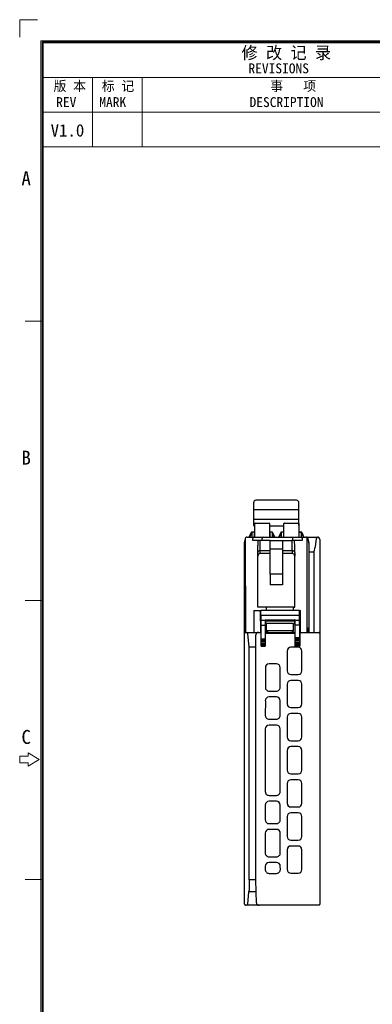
# Model space of a CAD drawing. Header units: millimetres. Extents: x 0 to 427, y 0 to 299.
# Tile 8 of 25: x 0 to 71, y 100 to 299. Entities that reach past the tile are written whole.
import ezdxf
from ezdxf.enums import TextEntityAlignment as Align

# ---------------------------------------------------------------- set-up
doc = ezdxf.new("R2010")
doc.units = ezdxf.units.MM
doc.header["$LTSCALE"] = 23.1
doc.header["$MEASUREMENT"] = 0
for name, color, linetype, lineweight in [('Layer0000', 7, 'Continuous', 25), ('粗实线', 7, 'Continuous', 30), ('细实线层', 7, 'Continuous', 18)]:
    doc.layers.add(name, color=color, linetype=linetype, lineweight=lineweight)
doc.styles.add('鸿蒙CAD', font='txt')

# ---------------------------------------------------------------- blocks, each defined once
blk = doc.blocks.new('Plastic_A3')
at = {"layer": '细实线层'}
for p, q in [((225.46, 633.8), (225.46, 630.27)), ((225.46, 633.8), (229, 633.8)), ((229.71, 338.7), (229.71, 629.56)), ((229.71, 629.56), (648.26, 629.56)), ((229.93, 338.92), (229.93, 629.33)), ((229.93, 629.33), (648.03, 629.33)), ((230.16, 339.15), (230.16, 629.11)), ((230.16, 629.11), (647.81, 629.11)), ((230.16, 622.11), (330.16, 622.11)), ((240.16, 608.11), (240.16, 622.11)), ((250.16, 608.11), (250.16, 622.11)), ((230.16, 615.11), (330.16, 615.11)), ((230.16, 608.11), (330.16, 608.11)), ((229.93, 572.83), (226.54, 572.83)), ((229.93, 516.33), (226.54, 516.33)), ((225.41, 484.81), (225.41, 483.45)), ((227.11, 484.81), (225.41, 484.81)), ((227.11, 485.49), (227.11, 484.81)), ((229.37, 484.13), (227.11, 485.49)), ((227.11, 482.77), (229.37, 484.13)), ((225.41, 483.45), (227.11, 483.45)), ((227.11, 483.45), (227.11, 482.77)), ((229.93, 459.83), (226.54, 459.83))]:
    blk.add_line(p, q, dxfattribs=at)
at = {"layer": '细实线层', "style": '鸿蒙CAD'}
for s, height, p in [('REVISIONS', 2, (271.68, 622.96)), ('REV', 2, (232.79, 616.13)), ('MARK', 2, (241.51, 616.13)), ('DESCRIPTION', 2, (271.9, 616.13)), ('A', 2.82, (225.76, 600.29)), ('B', 2.82, (225.76, 543.79)), ('C', 2.82, (225.76, 487.29))]:
    blk.add_text(s, height=height, dxfattribs=at).set_placement(p)
at = {"layer": '细实线层', "attachment_point": 7, "style": '鸿蒙CAD'}
for s, insert, char_height, width in [('修 改 记 录', (270.29, 625.59), 2.5, 21.9821), ('版 本', (232.26, 619.17), 2, 9.8795), ('标 记', (242.02, 619.17), 2, 9.692), ('事   项', (276.09, 619.17), 2, 14.2946)]:
    blk.add_mtext(s, dxfattribs=dict(at, insert=insert, char_height=char_height, width=width))
at = {"layer": '细实线层', "style": '鸿蒙CAD'}
for tag, p in [('V1.0', (231.67, 610.16)), ('XXXN', (538.26, 343))]:
    blk.add_attdef(tag, p, '', height=2.5, dxfattribs=at)
for tag, height, p in [('XXXE', 2.5, (540.24, 365.07)), ('XXXC', 2.5, (573.27, 365.07)), ('XXXA', 2.5, (624.03, 365.07)), ('XXXG', 2.5, (497.76, 358.07)), ('XXXD', 2.5, (573.27, 358.07)), ('XXXB', 2.5, (624.03, 358.07)), ('XXXK', 2, (514.01, 357.04)), ('mm', 2.5, (540.24, 358.07)), ('XXXM', 2.5, (501.13, 341.19))]:
    blk.add_attdef(tag, text='', height=height, dxfattribs=at).set_placement(p, align=Align.CENTER)
blk.add_attdef('XXXJ', text='', height=2.5, dxfattribs=at).set_placement((503.31, 352.09), align=Align.MIDDLE_RIGHT)

msp = doc.modelspace()

# ---------------------------------------------------------------- linework, layer by layer
at = {"layer": 'Layer0000', "color": 7, "linetype": 'Continuous', "lineweight": 25}
for p, q in [((47.305, 201.587), (47.305, 200.187)), ((56.005, 202.088), (47.805, 202.088)), ((56.505, 200.188), (56.505, 201.588)), ((56.505, 200.188), (47.305, 200.187)), ((47.305, 200.187), (47.305, 198.202)), ((56.505, 198.203), (56.505, 200.188)), ((56.505, 198.203), (47.305, 198.202)), ((47.305, 198.202), (47.305, 197.236)), ((47.305, 197.236), (47.305, 197.087)), ((47.557, 194.665), (47.556, 197.365)), ((47.656, 197.465), (50.456, 197.465)), ((50.556, 197.365), (50.557, 194.665)), ((53.457, 194.666), (53.456, 197.366)), ((53.556, 197.466), (56.356, 197.466)), ((56.456, 197.366), (56.457, 194.666)), ((56.505, 197.237), (56.505, 198.203)), ((56.505, 197.088), (56.505, 197.237)), ((46.927, 195.615), (46.378, 194.665)), ((47.013, 195.565), (46.493, 194.665)), ((47.094, 195.665), (47.013, 195.665)), ((47.041, 195.565), (47.013, 195.565)), ((47.041, 194.665), (47.041, 195.565)), ((47.356, 195.665), (47.094, 195.665)), ((47.305, 197.087), (47.305, 197.016)), ((47.305, 197.016), (47.305, 196.998)), ((47.305, 196.998), (47.556, 196.998)), ((47.556, 196.998), (47.305, 196.998)), ((47.453, 195.565), (47.455, 194.665)), ((53.456, 196.888), (50.556, 196.888)), ((50.656, 194.665), (50.658, 195.565)), ((51.017, 195.665), (50.756, 195.665)), ((51.092, 195.665), (51.017, 195.665)), ((51.092, 195.565), (51.07, 195.565)), ((51.07, 195.565), (51.07, 194.665)), ((51.092, 195.565), (51.507, 194.665)), ((51.182, 195.607), (51.617, 194.665)), ((52.829, 195.607), (52.394, 194.665)), ((52.919, 195.566), (52.504, 194.665)), ((52.994, 195.666), (52.919, 195.666)), ((52.941, 195.566), (52.919, 195.566)), ((52.941, 194.666), (52.941, 195.566)), ((53.256, 195.666), (52.994, 195.666)), ((53.353, 195.566), (53.355, 194.666)), ((56.456, 196.999), (56.505, 196.999)), ((56.505, 196.999), (56.456, 196.999)), ((56.505, 197.017), (56.505, 197.088)), ((56.505, 196.999), (56.505, 197.017)), ((56.557, 194.666), (56.558, 195.566)), ((56.97, 195.566), (56.561, 195.566)), ((56.992, 195.666), (56.655, 195.666)), ((56.992, 195.566), (56.97, 195.566)), ((56.97, 195.566), (56.97, 194.666)), ((56.992, 195.566), (57.407, 194.666)), ((57.082, 195.608), (57.517, 194.666)), ((45.507, 193.465), (45.656, 194.061)), ((45.507, 192.505), (45.507, 193.465)), ((45.656, 194.365), (45.658, 175.365)), ((45.956, 194.665), (47.28, 194.665)), ((45.956, 194.665), (45.963, 194.665)), ((47.156, 193.973), (47.156, 194.365)), ((49.068, 193.973), (47.156, 193.973)), ((47.28, 194.665), (49.28, 194.665)), ((47.556, 194.685), (47.455, 194.685)), ((48.656, 191.906), (48.656, 193.973)), ((49.068, 193.973), (49.068, 194.365)), ((49.28, 193.973), (49.068, 193.973)), ((49.28, 194.665), (55.031, 194.666)), ((50.656, 193.973), (49.28, 193.973)), ((50.656, 193.973), (53.156, 193.974)), ((50.656, 192.173), (50.656, 193.973)), ((53.156, 193.974), (53.156, 192.174)), ((53.156, 193.974), (55.031, 193.974)), ((55.031, 194.666), (57.031, 194.666)), ((55.244, 193.974), (55.031, 193.974)), ((55.156, 191.907), (55.156, 193.974)), ((55.244, 193.974), (55.244, 194.366)), ((57.156, 193.974), (55.244, 193.974)), ((56.555, 194.685), (56.456, 194.685)), ((57.031, 194.666), (57.856, 194.666)), ((57.156, 194.366), (57.156, 193.974)), ((57.872, 194.666), (57.988, 194.666)), ((57.988, 194.666), (58.051, 194.666)), ((58.052, 194.666), (60.225, 194.657)), ((58.158, 175.366), (58.156, 194.366)), ((58.244, 194.515), (58.501, 193.489)), ((58.558, 175.366), (58.557, 193.353)), ((60.014, 194.383), (59.758, 192.674)), ((60.707, 194.166), (60.707, 192.579)), ((45.656, 192.505), (45.507, 192.505)), ((45.507, 192.455), (45.507, 192.505)), ((45.508, 175.165), (45.507, 192.455)), ((45.507, 192.455), (45.656, 192.447)), ((48.156, 191.517), (48.156, 192.974)), ((48.156, 190.793), (48.156, 191.517)), ((48.656, 191.34), (48.656, 191.906)), ((48.656, 191.906), (50.656, 191.906)), ((50.656, 191.34), (48.656, 191.34)), ((53.156, 192.174), (50.656, 192.173)), ((50.656, 187.173), (50.656, 192.173)), ((53.156, 192.174), (53.156, 187.174)), ((53.156, 191.907), (55.156, 191.907)), ((55.156, 191.341), (53.156, 191.341)), ((55.156, 191.907), (55.156, 191.341)), ((55.656, 191.518), (55.656, 192.975)), ((55.656, 191.518), (55.656, 190.794)), ((58.557, 191.666), (59.607, 191.666)), ((59.607, 191.666), (59.748, 192.608)), ((59.608, 175.366), (59.607, 191.666)), ((59.758, 192.674), (59.748, 192.608)), ((60.707, 192.579), (60.708, 175.194)), ((48.157, 183.061), (48.156, 190.793)), ((55.657, 183.062), (55.656, 190.794)), ((53.156, 187.174), (50.656, 187.173)), ((50.656, 187.173), (50.657, 184.981)), ((53.156, 187.174), (53.157, 184.981)), ((53.157, 184.981), (50.657, 184.981)), ((48.157, 181.71), (48.157, 183.061)), ((48.157, 180.465), (48.157, 181.71)), ((55.657, 181.71), (55.657, 183.062)), ((55.657, 180.466), (55.657, 181.71)), ((47.407, 179.765), (47.408, 175.365)), ((47.407, 179.765), (48.807, 179.765)), ((49.956, 180.465), (48.157, 180.465)), ((48.758, 175.365), (48.757, 179.765)), ((48.807, 179.865), (56.634, 179.866)), ((48.807, 179.365), (48.807, 179.865)), ((48.807, 178.716), (48.807, 179.365)), ((49.956, 180.446), (49.956, 180.465)), ((55.407, 180.447), (49.956, 180.446)), ((49.956, 179.865), (49.956, 180.446)), ((55.407, 180.447), (55.407, 180.466)), ((55.407, 180.466), (55.657, 180.466)), ((55.407, 179.865), (55.407, 180.447)), ((56.636, 179.366), (56.634, 179.866)), ((56.634, 179.766), (56.807, 179.766)), ((56.639, 178.866), (56.636, 179.366)), ((56.808, 175.366), (56.807, 179.766)), ((48.807, 178.874), (48.757, 178.961)), ((48.757, 177.287), (48.802, 177.368)), ((48.807, 178.716), (48.821, 178.865)), ((48.808, 175.365), (48.807, 178.716)), ((48.821, 178.865), (56.639, 178.866)), ((48.831, 177.865), (48.829, 178.365)), ((48.836, 177.846), (48.831, 177.865)), ((48.831, 177.865), (49.686, 177.865)), ((48.836, 177.846), (49.676, 177.847)), ((49.686, 177.865), (49.676, 177.847)), ((49.686, 177.939), (55.708, 177.939)), ((49.686, 177.865), (49.686, 177.939)), ((49.717, 177.876), (49.686, 177.939)), ((49.717, 177.876), (55.677, 177.877)), ((55.671, 177.608), (49.723, 177.607)), ((49.723, 177.577), (49.723, 177.607)), ((55.671, 177.608), (55.671, 177.578)), ((55.708, 177.939), (55.677, 177.877)), ((55.708, 177.939), (55.708, 177.866)), ((55.708, 177.866), (56.636, 177.866)), ((55.708, 177.866), (55.717, 177.847)), ((55.717, 177.847), (56.626, 177.847)), ((56.636, 177.866), (56.626, 177.847)), ((56.633, 178.366), (56.636, 177.866)), ((56.658, 175.366), (56.639, 178.866)), ((45.691, 175.364), (45.867, 175.365)), ((45.867, 175.365), (45.958, 175.365)), ((45.958, 175.365), (47.408, 175.365)), ((47.408, 175.365), (48.3, 175.365)), ((48.3, 175.365), (48.808, 175.365)), ((48.808, 175.365), (48.841, 175.332)), ((48.866, 174.065), (48.85, 176.847)), ((48.85, 176.847), (49.66, 176.847)), ((49.66, 176.847), (49.66, 174.065)), ((49.736, 175.365), (49.689, 175.318)), ((49.689, 175.318), (55.705, 175.318)), ((49.736, 175.365), (49.736, 177.065)), ((49.956, 177.065), (49.736, 177.065)), ((49.736, 175.365), (55.658, 175.366)), ((55.407, 177.17), (49.956, 177.169)), ((49.956, 175.695), (49.956, 177.169)), ((55.408, 175.695), (49.956, 175.695)), ((50.008, 175.365), (50.008, 175.645)), ((50.058, 175.564), (50.058, 175.365)), ((55.408, 175.695), (55.407, 177.17)), ((55.658, 177.066), (55.407, 177.065)), ((55.658, 177.066), (55.658, 175.366)), ((55.658, 175.366), (55.705, 175.318)), ((55.735, 174.266), (55.734, 176.847)), ((56.615, 176.847), (55.734, 176.847)), ((56.615, 176.847), (56.629, 174.266)), ((56.652, 175.366), (60.208, 175.366)), ((58.289, 176.216), (58.158, 176.214)), ((58.309, 176.216), (58.289, 176.216)), ((58.308, 175.366), (58.309, 176.216)), ((58.508, 176.017), (58.508, 175.366)), ((60.208, 175.366), (60.508, 175.366)), ((60.647, 175.309), (60.644, 175.312)), ((60.656, 175.301), (60.65, 175.312)), ((45.508, 175.165), (45.508, 175.129)), ((45.51, 125.337), (45.508, 175.129)), ((46.408, 172.365), (46.131, 175.128)), ((47.808, 172.365), (47.801, 174.864)), ((48.856, 173.565), (48.849, 174.832)), ((48.859, 173.065), (48.856, 173.565)), ((48.863, 173.265), (48.861, 173.565)), ((48.861, 173.565), (48.864, 173.565)), ((48.864, 173.765), (48.863, 174.065)), ((48.863, 174.065), (48.866, 174.065)), ((48.864, 173.765), (49.667, 173.765)), ((48.864, 173.565), (49.67, 173.565)), ((48.866, 174.065), (49.66, 174.065)), ((49.66, 174.065), (49.667, 174.065)), ((49.667, 174.065), (49.667, 173.765)), ((49.67, 173.565), (49.675, 173.565)), ((49.675, 173.565), (49.676, 173.265)), ((55.708, 175.118), (49.686, 175.118)), ((49.686, 175.118), (49.686, 172.565)), ((55.708, 172.566), (55.708, 175.118)), ((55.719, 173.266), (55.719, 173.566)), ((55.719, 173.566), (55.724, 173.566)), ((56.643, 173.566), (55.724, 173.566)), ((55.728, 173.766), (55.728, 174.066)), ((55.728, 174.066), (55.731, 174.066)), ((56.638, 173.766), (55.728, 173.766)), ((56.633, 174.066), (55.731, 174.066)), ((56.629, 174.266), (55.735, 174.266)), ((56.633, 174.066), (56.637, 174.066)), ((56.637, 174.066), (56.638, 173.766)), ((56.643, 173.566), (56.648, 173.566)), ((56.648, 173.566), (56.65, 173.266)), ((56.65, 175.166), (56.661, 173.066)), ((60.708, 175.161), (60.711, 120.368)), ((46.41, 125.313), (46.408, 172.365)), ((47.808, 172.365), (46.408, 172.365)), ((47.81, 125.313), (47.808, 172.365)), ((48.861, 172.565), (48.859, 173.065)), ((48.863, 172.765), (48.861, 173.065)), ((48.861, 173.065), (48.862, 173.065)), ((48.861, 172.565), (48.862, 172.565)), ((48.862, 173.065), (49.679, 173.065)), ((48.862, 172.565), (49.684, 172.565)), ((48.863, 173.265), (49.676, 173.265)), ((48.863, 172.765), (49.681, 172.765)), ((49.679, 173.065), (49.681, 173.065)), ((49.681, 173.065), (49.681, 172.765)), ((49.684, 172.565), (49.686, 172.565)), ((54.108, 171.602), (54.108, 167.602)), ((56.358, 172.352), (54.858, 172.352)), ((55.708, 172.566), (55.71, 172.566)), ((56.662, 172.566), (55.71, 172.566)), ((55.714, 172.766), (55.714, 173.066)), ((55.714, 173.066), (55.715, 173.066)), ((56.657, 172.766), (55.714, 172.766)), ((56.654, 173.066), (55.715, 173.066)), ((56.65, 173.266), (55.719, 173.266)), ((56.654, 173.066), (56.656, 173.066)), ((56.656, 173.066), (56.657, 172.766)), ((56.661, 173.066), (56.664, 172.566)), ((56.662, 172.566), (56.664, 172.566)), ((57.108, 167.602), (57.112, 171.605)), ((49.705, 168.251), (49.703, 164.251)), ((51.958, 169.004), (50.458, 169.004)), ((52.713, 164.251), (52.711, 168.251)), ((54.858, 166.852), (56.358, 166.852)), ((56.358, 165.652), (54.858, 165.652)), ((50.458, 163.496), (51.958, 163.496)), ((54.108, 164.902), (54.108, 160.902)), ((57.108, 160.902), (57.108, 164.902)), ((49.702, 161.551), (49.7, 158.579)), ((51.958, 162.308), (50.458, 162.308)), ((52.717, 158.579), (52.715, 161.551)), ((54.858, 160.152), (56.358, 160.152)), ((50.459, 157.82), (51.959, 157.82)), ((54.109, 158.202), (54.109, 154.202)), ((56.358, 158.952), (54.858, 158.952)), ((57.109, 154.202), (57.109, 158.202)), ((49.699, 155.859), (49.692, 143.159)), ((51.959, 156.618), (50.459, 156.618)), ((52.726, 143.159), (52.719, 155.859)), ((54.859, 153.452), (56.359, 153.452)), ((54.109, 151.502), (54.109, 147.502)), ((56.359, 152.252), (54.859, 152.252)), ((57.109, 147.502), (57.109, 151.502)), ((54.859, 146.752), (56.359, 146.752)), ((56.359, 145.552), (54.859, 145.552)), ((54.109, 144.802), (54.109, 140.802)), ((57.109, 140.802), (57.109, 144.802)), ((50.459, 142.391), (51.959, 142.392)), ((49.691, 140.439), (49.69, 137.451)), ((51.959, 141.207), (50.459, 141.207)), ((52.73, 137.451), (52.728, 140.439)), ((54.859, 140.052), (56.359, 140.052)), ((54.11, 138.102), (54.11, 134.102)), ((56.36, 138.852), (54.86, 138.852)), ((57.11, 134.102), (57.11, 138.102)), ((50.46, 136.681), (51.96, 136.681)), ((51.96, 135.522), (50.46, 135.522)), ((49.688, 134.751), (49.686, 130.751)), ((52.734, 130.751), (52.731, 134.751)), ((54.86, 133.352), (56.36, 133.352)), ((56.36, 132.152), (54.86, 132.152)), ((50.46, 129.977), (51.96, 129.977)), ((54.11, 131.402), (54.11, 127.402)), ((57.11, 127.402), (57.11, 131.402)), ((49.685, 128.051), (49.685, 127.401)), ((51.96, 128.826), (50.46, 128.826)), ((52.736, 127.401), (52.735, 128.051)), ((50.46, 126.625), (51.96, 126.625)), ((54.86, 126.652), (56.36, 126.652)), ((45.51, 120.665), (45.51, 125.337)), ((47.81, 125.313), (46.41, 125.313)), ((46.41, 125.313), (46.411, 123.165)), ((47.852, 122.882), (47.81, 125.313)), ((46.134, 120.402), (46.382, 122.882)), ((46.382, 122.882), (46.411, 123.165)), ((47.852, 122.882), (46.382, 122.882)), ((47.886, 120.656), (47.852, 122.882)), ((45.51, 120.365), (45.51, 120.665)), ((45.796, 120.165), (45.71, 120.165)), ((45.929, 120.165), (45.797, 120.165)), ((48.384, 120.165), (45.929, 120.165)), ((48.448, 120.165), (48.384, 120.165)), ((48.951, 120.165), (48.448, 120.165)), ((60.516, 120.166), (48.951, 120.165)), ((60.611, 120.166), (60.516, 120.166))]:
    msp.add_line(p, q, dxfattribs=at)
for centre, radius, start, end in [((47.805, 201.588), 0.5, 90.00598, 180.00598), ((56.005, 201.588), 0.5, 0.00598, 90.00576), ((47.656, 197.365), 0.1, 90.00559, 180.00598), ((50.456, 197.365), 0.1, 0.00598, 90.00598), ((53.556, 197.366), 0.1, 90.00559, 180.00598), ((56.356, 197.366), 0.1, 0.00598, 90.00598), ((47.013, 195.565), 0.1, 90.00129, 150.00363), ((47.125, 195.584), 0.0863, 111.1717, 193.11254), ((47.356, 195.565), 0.1, 0.05365, 90.00598), ((50.756, 195.565), 0.1, 90.00598, 179.99536), ((50.986, 195.585), 0.0863, 346.8963, 68.82094), ((51.092, 195.565), 0.1, 24.79529, 90.00129), ((52.919, 195.566), 0.1, 90.00129, 155.2127), ((53.025, 195.585), 0.0863, 111.17187, 193.11254), ((53.256, 195.566), 0.1, 0.05371, 90.00598), ((56.656, 195.566), 0.1, 90.00461, 179.82953), ((57.101, 195.57), 0.131, 146.60759, 181.71672), ((56.982, 195.669), 0.0281, 289.7842, 351.17019), ((56.992, 195.566), 0.1, 79.52491, 89.88587), ((56.992, 195.566), 0.1, 24.79532, 79.52812), ((45.955, 194.365), 0.3, 89.96653, 180.00598), ((52.519, 192.993), 4.363, 167.02377, 180.25052), ((49.333, 194.403), 0.268, 101.42784, 188.0555), ((54.978, 194.403), 0.268, 351.95656, 78.58433), ((51.503, 193.02), 4.153, 359.37486, 13.27288), ((57.856, 194.366), 0.3, 0.00598, 90.00598), ((58.051, 194.467), 0.199, 14.0374, 89.99544), ((58.308, 193.441), 0.199, 0.00299, 14.03739), ((58.407, 193.353), 0.15, 0.00299, 47.61933), ((60.314, 194.376), 0.295, 107.6202, 178.79936), ((60.207, 194.166), 0.5, 53.46034, 87.87153), ((60.207, 194.166), 0.5, 0.00262, 53.13311), ((48.607, 191.453), 0.456, 83.82901, 171.90989), ((48.68, 190.816), 0.525, 92.65189, 182.47829), ((55.205, 191.453), 0.456, 8.14907, 96.13569), ((55.134, 190.819), 0.522, 357.2691, 87.63118), ((34.501, 178.409), 14.328, 359.82396, 1.82369), ((17.817, 176.91), 31.033, 359.88397, 1.72937), ((65.185, 177.086), 15.527, 177.19289, 180.88185), ((46.041, 177.655), 3.682, 359.25463, 3.44454), ((55.876, 177.478), 6.153, 179.07527, 183.84558), ((49.519, 177.478), 6.152, 356.15977, 0.93085), ((59.352, 177.656), 3.682, 176.56086, 180.75148), ((40.212, 177.085), 15.525, 359.12398, 2.81356), ((72.134, 177.168), 15.523, 177.49241, 181.18218), ((63.799, 178.528), 7.168, 177.30398, 181.30209), ((45.708, 175.165), 0.2, 94.86921, 180.00299), ((45.88, 175.122), 0.252, 1.32739, 72.1248), ((48.3, 174.866), 0.499, 90.00939, 180.21549), ((34.226, 174.872), 14.623, 359.83981, 1.79915), ((52.671, 175.167), 2.986, 177.10111, 180.9396), ((50.456, 175.865), 0.5, 199.95611, 270.00329), ((54.908, 175.866), 0.5, 270.00628, 340.05605), ((52.723, 175.167), 2.985, 359.06622, 2.90536), ((59.516, 175.231), 2.867, 177.30384, 181.30212), ((58.309, 176.017), 0.199, 1.33284, 90.00292), ((60.508, 175.166), 0.2, 47.00964, 89.81075), ((60.508, 175.166), 0.2, 8.04153, 42.31161), ((43.136, 173.683), 5.729, 358.82354, 0.8238), ((52.534, 173.715), 2.868, 179.00429, 183.00152), ((52.861, 173.715), 2.867, 357.00396, 1.00186), ((52.868, 174.215), 2.867, 357.00396, 1.00186), ((59.498, 174.231), 2.87, 179.3054, 183.29983), ((59.507, 173.731), 2.869, 179.30471, 183.3009), ((60.504, 175.166), 0.203, 0.03988, 7.94785), ((43.134, 173.183), 5.729, 358.82354, 0.8238), ((43.134, 172.683), 5.729, 358.82354, 0.8238), ((52.543, 173.215), 2.868, 179.00429, 183.00152), ((52.548, 172.715), 2.868, 179.00429, 183.00152), ((54.859, 171.6), 0.752, 90.12594, 179.88085), ((52.847, 172.715), 2.867, 357.00396, 1.00186), ((52.852, 173.215), 2.867, 357.00396, 1.00186), ((56.356, 171.6), 0.752, 0.33905, 89.88005), ((59.518, 173.231), 2.869, 179.30471, 183.30089), ((59.526, 172.731), 2.869, 179.30471, 183.30089), ((50.458, 168.251), 0.753, 90.00299, 179.97146), ((51.958, 168.251), 0.753, 0.03452, 90.00298), ((54.86, 167.603), 0.752, 180.12399, 269.88199), ((56.356, 167.603), 0.752, 270.12399, 359.88154), ((54.86, 164.9), 0.752, 90.12582, 179.88093), ((56.357, 164.9), 0.752, 0.12545, 89.88016), ((50.458, 164.251), 0.755, 179.97145, 270.00298), ((51.958, 164.251), 0.755, 270.00299, 0.03453), ((50.458, 161.551), 0.757, 90.00299, 179.97146), ((51.958, 161.551), 0.757, 0.03452, 90.00298), ((54.86, 160.903), 0.752, 180.12392, 269.88206), ((56.357, 160.903), 0.752, 270.1335, 359.87213), ((50.459, 158.578), 0.758, 179.97145, 270.00298), ((51.959, 158.578), 0.758, 270.00299, 0.03453), ((54.86, 158.2), 0.752, 90.12571, 179.88102), ((56.357, 158.2), 0.752, 0.12536, 89.88027), ((50.459, 155.858), 0.76, 90.00299, 179.97146), ((51.959, 155.858), 0.76, 0.03452, 90.00299), ((54.86, 154.203), 0.752, 180.12385, 269.88213), ((56.357, 154.203), 0.752, 270.13343, 359.87219), ((54.86, 151.5), 0.752, 90.1256, 179.88111), ((56.357, 151.5), 0.752, 0.12528, 89.88038), ((54.861, 147.503), 0.752, 180.12378, 269.8822), ((56.357, 147.503), 0.752, 270.13336, 359.87232), ((54.861, 144.8), 0.752, 90.12549, 179.88119), ((56.358, 144.8), 0.752, 0.12519, 89.88049), ((50.459, 143.158), 0.767, 179.97145, 270.00298), ((51.959, 143.158), 0.767, 270.003, 0.03453), ((50.459, 140.438), 0.768, 90.00301, 179.97146), ((51.959, 140.438), 0.768, 0.03452, 90.00298), ((54.861, 140.803), 0.752, 180.12371, 269.88226), ((56.358, 140.803), 0.752, 270.13329, 359.87233), ((50.46, 137.451), 0.77, 179.97145, 270.00298), ((51.96, 137.451), 0.77, 270.00301, 0.03453), ((54.861, 138.1), 0.752, 90.12538, 179.88128), ((56.358, 138.1), 0.752, 0.1251, 89.8806), ((50.46, 134.751), 0.771, 90.003, 179.97146), ((51.96, 134.751), 0.771, 0.03452, 90.00299), ((54.861, 134.103), 0.752, 180.12365, 269.88233), ((56.358, 134.103), 0.752, 270.13322, 359.8724), ((54.862, 131.4), 0.752, 90.12528, 179.88136), ((56.358, 131.4), 0.752, 0.12502, 89.88071), ((50.46, 130.751), 0.774, 179.97145, 270.00298), ((51.96, 130.751), 0.774, 270.00299, 0.03453), ((50.46, 128.051), 0.775, 90.00301, 179.97146), ((51.96, 128.051), 0.775, 0.03452, 90.00298), ((50.46, 127.401), 0.776, 179.97145, 270.00298), ((51.96, 127.401), 0.776, 270.00299, 0.03453), ((54.862, 127.403), 0.752, 180.12358, 269.8824), ((56.358, 127.403), 0.752, 270.13316, 359.87247), ((45.71, 120.365), 0.2, 180.00134, 270.00318), ((45.896, 120.401), 0.238, 277.8422, 0.25166), ((48.384, 120.664), 0.499, 180.84115, 270.03234), ((48.448, 120.665), 0.5, 261.65879, 270.00298), ((60.469, 120.36), 0.24, 306.03364, 353.02877), ((60.431, 120.371), 0.279, 351.75599, 359.36025)]:
    msp.add_arc(centre, radius, start, end, dxfattribs=at)
for points, weights in [([(47.305, 196.998), (47.305, 196.998), (47.305, 196.998)], [0.980878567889, 0.989784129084, 1]), ([(56.505, 196.999), (56.505, 196.999), (56.505, 196.999)], [1, 0.98978412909, 0.980878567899])]:
    msp.add_rational_spline(points, weights, degree=2, dxfattribs=at)
for points in [[(47.28, 194.665), (47.215, 194.665), (47.156, 194.539), (47.156, 194.365)], [(57.031, 194.666), (57.096, 194.666), (57.156, 194.54), (57.156, 194.366)]]:
    msp.add_open_spline(points, degree=3, dxfattribs=at)

# ---------------------------------------------------------------- block references
at = {"layer": '细实线层'}
ref = msp.add_blockref('Plastic_A3', (-225.393, -334.482), dxfattribs=at)
ref.add_attrib('V1.0', 'V1.0', dxfattribs={"layer": '粗实线', "height": 2.5, "style": '鸿蒙CAD'}).set_placement((6.276, 278.183), align=Align.TOP_LEFT)

doc.saveas('drawing.dxf')
